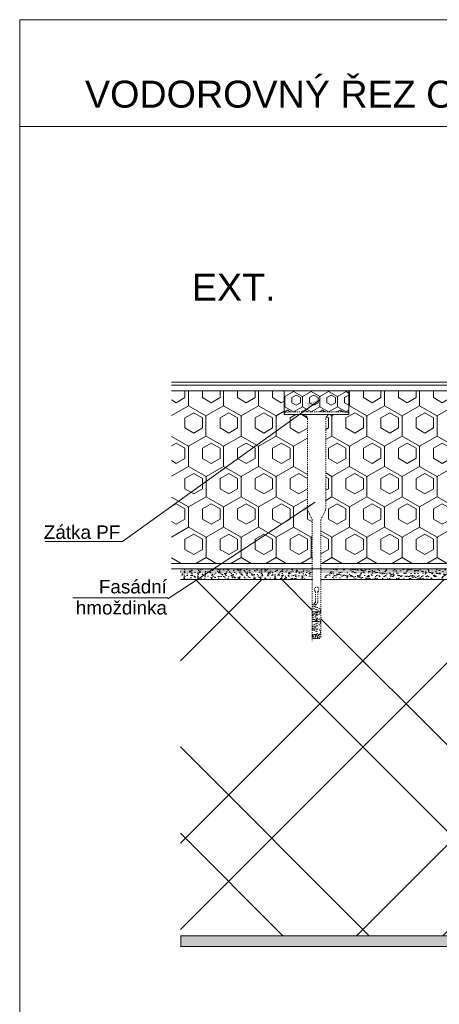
# Model space of a CAD drawing. Header units: millimetres. Extents: x -172116 to -156978, y -29806 to 62594.
# Tile 13 of 23: x -158000 to -157611, y 34068 to 34980. Entities that reach past the tile are written whole.
import ezdxf

# ---------------------------------------------------------------- set-up
doc = ezdxf.new("R2010")
doc.units = ezdxf.units.MM
doc.header["$MEASUREMENT"] = 0
doc.linetypes.add('DASHED', pattern=[2, 1, -1])
doc.styles.add('GENEROVANÝ_STYL_1', font='txt')
doc.linetypes.add('FENCELINE1', pattern='A,0,[1,Detail č.7 ŘEZ OKNEM - VODOROVNÝ II_1.Shx,S=0.31246,R=0,X=0,Y=0],-39.37,0', length=39.37)
doc.linetypes.add('LEPENÍ', pattern='A,0,[2,Detail č.7 ŘEZ OKNEM - VODOROVNÝ II_1.Shx,S=0.060476,R=0,X=0,Y=0],-7.62,0', length=7.62)

msp = doc.modelspace()

# ---------------------------------------------------------------- hatches: boundary and pattern name
at = {"linetype": 'Continuous', "lineweight": 20, "true_color": 0xff6600}
h = msp.add_hatch(dxfattribs=at)
h.set_pattern_fill('PUR_0001', color=30, style=0, pattern_type=2)
h.set_pattern_definition([(270.002502, (-119369.449, 186459.654), (16.2379762, 0.0007091), [9.375, -18.75]), (150.002502, (-119369.449, 186459.654), (8.118374, 14.0628545), [9.375, -18.75]), (210.002502, (-119369.448, 186450.279), (-8.1196022, 14.0621454), [9.375, -18.75]), (270.002502, (-119366.194, 186461.529), (16.236748, 28.1257091), [18.75, -37.5]), (150.002502, (-119366.194, 186461.529), (-16.2392046, 28.1242908), [18.75, -37.5]), (210.002502, (-119366.194, 186461.529), (32.4759526, 0.0014183), [0, -37.5, 18.75, 0, 0, 0])])
h.paths.add_polyline_path([(-157859.37, 34636.3), (-157754.82, 34636.31), (-157754.82, 34614.16), (-157737.19, 34614.16, -0.407963), (-157733.27, 34610.16), (-157733.26, 34526.14), (-157728.84, 34516.68), (-157728.84, 34476.31), (-157859.37, 34476.3)])
h = msp.add_hatch(dxfattribs=at)
h.set_pattern_fill('PUR_0001', color=30, style=0, pattern_type=2)
h.set_pattern_definition([(270.002502, (-119367.824, 186520.591), (8.1189881, 0.00035456), [4.6875, -9.375]), (150.002502, (-119367.824, 186520.591), (4.059187, 7.03142724), [4.6875, -9.375]), (210.002502, (-119367.8235, 186515.904), (-4.0598011, 7.0310727), [4.6875, -9.375]), (270.002502, (-119366.196, 186521.529), (8.118374, 14.06285455), [9.375, -18.75]), (150.002502, (-119366.196, 186521.529), (-8.1196023, 14.0621454), [9.375, -18.75]), (210.002502, (-119366.196, 186521.529), (16.2379763, 0.00070916), [0, -18.75, 9.375, 0, 0, 0])])
h.paths.add_polyline_path([(-157694.82, 34636.31), (-157694.82, 34615.17, 0.414194), (-157695.82, 34616.17), (-157699.2, 34616.59, 0.031099), (-157700.44, 34616.67), (-157749.2, 34616.66, 0.031099), (-157750.44, 34616.59), (-157753.82, 34616.16, 0.414214), (-157754.82, 34615.16), (-157754.82, 34636.31)])
at = {"linetype": 'Continuous', "lineweight": 13}
for points in [[(-157732.46, 34620.9), (-157734.16, 34624.7), (-157721.91, 34627.92)], [(-157735.57, 34524.32), (-157737.86, 34527.8), (-157726.26, 34532.92)]]:
    msp.add_hatch(color=154, dxfattribs=at).paths.add_polyline_path(points)
at = {"linetype": 'Continuous', "lineweight": 20, "true_color": 0xff6600}
h = msp.add_hatch(dxfattribs=at)
h.set_pattern_fill('PUR_0001', color=30, style=0, pattern_type=2)
h.set_pattern_definition([(270.002502, (-114608.684, 186459.862), (16.2379762, 0.0007091), [9.375, -18.75]), (150.002502, (-114608.684, 186459.862), (8.118374, 14.0628545), [9.375, -18.75]), (210.002502, (-114608.684, 186450.487), (-8.1196022, 14.0621454), [9.375, -18.75]), (270.002502, (-114605.429, 186461.737), (16.236748, 28.1257091), [18.75, -37.5]), (150.002502, (-114605.429, 186461.737), (-16.2392046, 28.1242908), [18.75, -37.5]), (210.002502, (-114605.429, 186461.737), (32.4759526, 0.0014183), [0, -37.5, 18.75, 0, 0, 0])])
h.paths.add_polyline_path([(-157694.82, 34636.31), (-157554.27, 34636.32), (-157554.26, 34476.32), (-157720.85, 34476.31), (-157720.85, 34516.66), (-157716.37, 34526.24), (-157716.37, 34610.16, -0.407963), (-157712.45, 34614.16), (-157694.82, 34614.17)])
at = {"linetype": 'Continuous', "lineweight": 35}
for points in [[(-157850.95, 34471.29), (-157728.85, 34471.3), (-157728.85, 34467.3), (-157850.95, 34467.29)], [(-157720.71, 34471.3), (-157631.13, 34471.3), (-157631.13, 34467.3), (-157720.71, 34467.3)], [(-157631.13, 34471.3), (-157406.4, 34471.31), (-157406.4, 34344.24), (-157410.39, 34343.45), (-157410.4, 34467.31), (-157631.13, 34467.3)]]:
    msp.add_hatch(color=8, dxfattribs=at).paths.add_polyline_path(points)
at = {"linetype": 'Continuous', "lineweight": 20, "true_color": 0xff6600}
h = msp.add_hatch(dxfattribs=at)
h.set_pattern_fill('AR_SAND_0001', color=30, style=0, pattern_type=2)
h.set_pattern_definition([(232.5025022, (-181542.0776, 180409.341), (-4.8170663, 0.15727303), [0, -3.8, 0, -4.25, 0, -4.0625]), (262.502502, (-181542.0776, 180409.341), (7.05517194, 4.42474987), [0, -2.05, 0, -3.425, 0, -1.3125]), (302.5025022, (-181542.0778, 180412.416), (0.01380764, 7.78535526), [0, -1.25, 0, -4.5, 0, -5.875]), (312.502502, (-181542.078, 180412.416), (2.1938607, 7.51541233), [0, -0.625, 0, -2.95, 0, -3.375])])
h.paths.add_polyline_path([(-157850.95, 34471.29), (-157728.85, 34471.3), (-157728.85, 34461.3), (-157850.95, 34461.29)])
h = msp.add_hatch(dxfattribs=at)
h.set_pattern_fill('AR_SAND_0001', color=30, style=0, pattern_type=2)
h.set_pattern_definition([(322.5025022, (-133640.075, 186465.892), (0.15727303, 4.8170663), [0, -3.8, 0, -4.25, 0, -4.0625]), (352.502502, (-133640.075, 186465.892), (-4.42474987, 7.05517194), [0, -2.05, 0, -3.425, 0, -1.3125]), (32.5025022, (-133643.15, 186465.892), (-7.78535526, 0.01380764), [0, -1.25, 0, -4.5, 0, -5.875]), (42.502502, (-133643.15, 186465.892), (-7.51541233, 2.1938607), [0, -0.625, 0, -2.95, 0, -3.375])])
h.paths.add_polyline_path([(-157545.85, 34461.3), (-157719.15, 34461.3), (-157710.74, 34471.3), (-157545.85, 34471.3)])
at = {"linetype": 'Continuous', "lineweight": 13}
h = msp.add_hatch(dxfattribs=at)
h.set_pattern_fill('ZDIVO2_0001', color=254, style=0, pattern_type=2)
h.set_pattern_definition([(225.0025, (-119357.78, 186466.52), (-124.45623, 124.44536), []), (225.0025, (-119357.78, 186386.52), (-124.45623, 124.44536), []), (135.0025, (-119357.78, 186466.52), (124.44536, 124.45623), []), (135.0025, (-119357.78, 186386.52), (124.44536, 124.45623), [])])
h.paths.add_polyline_path([(-157850.94, 34131.29), (-157850.95, 34461.29), (-157728.85, 34461.3), (-157728.85, 34409.15, 0.146838), (-157727.85, 34406.65), (-157721.85, 34406.65, 0.146839), (-157720.85, 34409.15), (-157720.85, 34461.3), (-157416.4, 34461.31), (-157416.39, 34265.12), (-157416.39, 34257.37), (-157416.39, 34131.33)])
at = {"linetype": 'Continuous', "lineweight": 20, "true_color": 0xff6600}
h = msp.add_hatch(dxfattribs=at)
h.set_pattern_fill('AR_SAND_0001', color=30, style=0, pattern_type=2)
h.set_pattern_definition([(322.5025022, (-114597.0168, 186466.7238), (0.15727303, 4.8170663), [0, -3.8, 0, -4.25, 0, -4.0625]), (352.502502, (-114597.017, 186466.724), (-4.42474987, 7.05517194), [0, -2.05, 0, -3.425, 0, -1.3125]), (32.5025022, (-114600.0918, 186466.7237), (-7.78535526, 0.01380764), [0, -1.25, 0, -4.5, 0, -5.875]), (42.502502, (-114600.092, 186466.7237), (-7.51541233, 2.1938607), [0, -0.625, 0, -2.95, 0, -3.375])])
h.paths.add_polyline_path([(-157381.55, 34296.43), (-157381.54, 34121.31), (-157850.74, 34121.29), (-157850.74, 34131.29), (-157416.39, 34131.31), (-157416.39, 34131.33), (-157406.37, 34131.33), (-157406.39, 34296.43)])

# ---------------------------------------------------------------- linework, layer by layer
at = {"color": 154, "linetype": 'Continuous', "lineweight": 13}
for p, q in [((-157999.97, 34881.01), (-156977.99, 34881.01)), ((-157721.91, 34627.92), (-157904.74, 34496.58)), ((-157726.26, 34532.92), (-157862.79, 34443.34)), ((-157904.74, 34496.58), (-157976.38, 34496.57)), ((-157862.79, 34444.32), (-157950.79, 34444.32))]:
    msp.add_line(p, q, dxfattribs=at)
at = {"color": 48, "linetype": 'Continuous', "lineweight": 20, "true_color": 0x5a400a}
for p, q in [((-157361.03, 34644.32), (-157859.37, 34644.3)), ((-157369.2, 34636.32), (-157859.37, 34636.3)), ((-157859.37, 34476.3), (-157728.84, 34476.31)), ((-157720.85, 34476.31), (-157401.22, 34476.33)), ((-157850.95, 34471.29), (-157720.43, 34471.3)), ((-157406.4, 34471.31), (-157712.44, 34471.3)), ((-157850.95, 34461.29), (-157728.85, 34461.3)), ((-157720.85, 34461.3), (-157416.4, 34461.31)), ((-157416.39, 34131.31), (-157850.94, 34131.29)), ((-157406.37, 34131.33), (-157850.74, 34131.29)), ((-157416.39, 34121.31), (-157850.94, 34121.29)), ((-157378.22, 34121.31), (-157850.74, 34121.29))]:
    msp.add_line(p, q, dxfattribs=at)
at = {"color": 8, "linetype": 'FENCELINE1', "lineweight": 20}
msp.add_line((-157364.23, 34641.32), (-157859.37, 34641.3), dxfattribs=at)
at = {"color": 30, "linetype": 'Continuous', "lineweight": 20, "true_color": 0xff6600}
for p, q in [((-157754.82, 34614.16), (-157754.82, 34636.31)), ((-157694.82, 34614.17), (-157694.82, 34636.3)), ((-157754.82, 34614.16), (-157694.82, 34614.17)), ((-157850.74, 34131.29), (-157850.74, 34121.29))]:
    msp.add_line(p, q, dxfattribs=at)
at = {"color": 7, "linetype": 'DASHED', "lineweight": 20}
for p, q in [((-157753.82, 34616.16), (-157750.44, 34616.59)), ((-157753.82, 34614.16), (-157695.82, 34614.17)), ((-157749.2, 34616.66), (-157700.44, 34616.67)), ((-157733.27, 34610.16), (-157733.26, 34526.14)), ((-157716.37, 34610.16), (-157716.37, 34526.24)), ((-157695.82, 34616.17), (-157699.2, 34616.59)), ((-157733.31, 34526.24), (-157728.83, 34516.66)), ((-157716.37, 34526.24), (-157720.85, 34516.66)), ((-157728.84, 34516.68), (-157728.85, 34404.16)), ((-157720.85, 34516.66), (-157720.85, 34406.87)), ((-157725.76, 34440.86), (-157725.76, 34450.38)), ((-157723.76, 34441.01), (-157723.76, 34450.38)), ((-157729.17, 34438.38), (-157724.92, 34438.38)), ((-157729.17, 34436.38), (-157726.16, 34436.38)), ((-157727.84, 34438.38), (-157728.76, 34438.38)), ((-157728.2, 34436.38), (-157728.76, 34436.38)), ((-157729.27, 34431.4), (-157729.27, 34431.41)), ((-157729.27, 34431.41), (-157729.26, 34431.39)), ((-157729.27, 34431.41), (-157729.26, 34431.41)), ((-157720.87, 34431.41), (-157729.27, 34431.41)), ((-157729.27, 34431.4), (-157729.26, 34431.4)), ((-157729.27, 34431.39), (-157729.26, 34431.39)), ((-157729.25, 34431.39), (-157729.25, 34431.43)), ((-157729.25, 34431.41), (-157729.24, 34431.41)), ((-157729.24, 34431.39), (-157729.25, 34431.39)), ((-157729.24, 34431.41), (-157729.24, 34431.39)), ((-157729.22, 34431.39), (-157729.22, 34431.43)), ((-157729.22, 34431.43), (-157729.21, 34431.39)), ((-157729.22, 34431.43), (-157729.21, 34431.43)), ((-157729.21, 34431.39), (-157729.22, 34431.39)), ((-157729.2, 34431.39), (-157729.2, 34431.43)), ((-157729.2, 34431.43), (-157729.19, 34431.43)), ((-157729.2, 34431.41), (-157729.19, 34431.41)), ((-157729.19, 34431.42), (-157729.19, 34431.43)), ((-157729.19, 34431.43), (-157729.18, 34431.43)), ((-157729.19, 34431.43), (-157729.19, 34431.39)), ((-157729.19, 34431.39), (-157729.19, 34431.4)), ((-157729.18, 34431.39), (-157729.19, 34431.39)), ((-157729.18, 34431.43), (-157729.18, 34431.39)), ((-157729.17, 34431.38), (-157721.3, 34431.38)), ((-157729.17, 34429.38), (-157722.36, 34429.38)), ((-157723.36, 34431.38), (-157728.76, 34431.38)), ((-157727.26, 34429.38), (-157728.76, 34429.38)), ((-157720.91, 34431.43), (-157720.91, 34431.42)), ((-157720.91, 34431.42), (-157720.91, 34431.43)), ((-157720.91, 34431.43), (-157720.91, 34431.42)), ((-157720.91, 34431.42), (-157720.91, 34431.43)), ((-157720.91, 34431.43), (-157720.91, 34431.43)), ((-157720.9, 34431.43), (-157720.9, 34431.39)), ((-157720.89, 34431.42), (-157720.89, 34431.42)), ((-157720.89, 34431.39), (-157720.89, 34431.41)), ((-157720.89, 34431.41), (-157720.88, 34431.41)), ((-157720.89, 34431.41), (-157720.89, 34431.39)), ((-157720.89, 34431.39), (-157720.88, 34431.39)), ((-157720.88, 34431.41), (-157720.88, 34431.39)), ((-157720.86, 34431.43), (-157720.86, 34431.39)), ((-157729.17, 34424.38), (-157722.26, 34424.38)), ((-157729.17, 34422.38), (-157721.29, 34422.38)), ((-157727.16, 34424.38), (-157728.76, 34424.38)), ((-157723.33, 34422.38), (-157728.76, 34422.38)), ((-157729.17, 34417.38), (-157726.19, 34417.38)), ((-157729.17, 34415.38), (-157723.53, 34415.38)), ((-157729.17, 34410.38), (-157722.01, 34410.38)), ((-157729.17, 34409.15), (-157728.76, 34409.15)), ((-157728.23, 34417.38), (-157728.76, 34417.38)), ((-157727.9, 34415.38), (-157728.76, 34415.38)), ((-157724.68, 34410.38), (-157728.76, 34410.38)), ((-157723.08, 34409.15), (-157726.52, 34409.15)), ((-157723.08, 34409.15), (-157726.52, 34409.15)), ((-157725.76, 34406.65), (-157725.76, 34409.25)), ((-157723.76, 34406.65), (-157723.76, 34409.43)), ((-157721.76, 34406.65), (-157727.76, 34406.65))]:
    msp.add_line(p, q, dxfattribs=at)
at = {"color": 154, "linetype": 'LEPENÍ', "lineweight": 13}
for p, q in [((-157728.85, 34471.31), (-157859.37, 34471.3)), ((-157406.4, 34471.31), (-157720.85, 34471.31))]:
    msp.add_line(p, q, dxfattribs=at)
at = {"color": 154, "linetype": 'Continuous', "lineweight": 13}
msp.add_lwpolyline([(-157999.97, 34980.01), (-156977.99, 34980.01), (-156977.99, 33512.78), (-157999.97, 33512.78)], close=True, dxfattribs=at)
at = {"color": 7, "linetype": 'DASHED', "lineweight": 20}
for centre, radius, start, end in [((-157753.82, 34615.16), 1, 90.0025, 270.0025), ((-157749.2, 34606.66), 10, 90.0025, 97.12752), ((-157737.28, 34610.16), 4.01, 0.0025, 91.22796), ((-157712.36, 34610.16), 4.01, 88.77704, 180.0025), ((-157700.44, 34606.67), 10, 82.87749, 90.0025), ((-157695.82, 34615.17), 1, 270.0025, 90.0025), ((-157724.76, 34452.25), 2.12, 298.08562, 241.91938), ((-157724.85, 34436.81), 3.38, 116.36152, 272.12915), ((-157726.79, 34440.77), 1.03, 295.14972, 4.46996), ((-157724.85, 34436.81), 1.38, 118.15182, 272.10948), ((-157726.79, 34440.77), 3.03, 295.14972, 4.46996), ((-157724.76, 34426.93), 3.5, 90.0025, 270.0025), ((-157724.76, 34426.93), 1.5, 90.0025, 270.0025), ((-157724.76, 34431.93), 3.5, 270.0025, 90.0025), ((-157724.76, 34431.93), 3.5, 270.0025, 90.0025), ((-157724.76, 34431.93), 3.5, 270.0025, 90.0025), ((-157724.76, 34431.93), 1.5, 270.0025, 90.0025), ((-157724.76, 34416.93), 3.5, 90.0025, 270.0025), ((-157724.76, 34416.93), 1.5, 90.0025, 270.0025), ((-157724.76, 34421.93), 3.5, 270.0025, 90.0025), ((-157724.76, 34421.93), 1.5, 270.0025, 90.0025), ((-157729.63, 34395.55), 13.61, 54.6578, 88.07198), ((-157724.09, 34409.57), 4.68, 185.09744, 218.51145), ((-157725.02, 34408.8), 2.76, 172.64989, 230.958), ((-157727.35, 34411.84), 3.04, 301.60131, 31.51204), ((-157724.26, 34412.43), 3.04, 279.50436, 99.41294), ((-157724.5, 34408.8), 2.76, 309.047, 7.35533)]:
    msp.add_arc(centre, radius, start, end, dxfattribs=at)

# ---------------------------------------------------------------- texts
at = {"color": 154, "linetype": 'Continuous', "lineweight": 13, "char_height": 25, "style": 'GENEROVANÝ_STYL_1'}
for s, insert, attachment_point in [('\\A1;{\\pql;\\fArial|b0|i0|c238|p38;VODOROVNÝ ŘEZ OKNEM\\fArial|b0|i0|c238|p38;(DVEŘMI)}', (-157939.47, 34891.01), 7), ('\\A1;{\\pqr;\\fArial|b0|i0|c238|p38;EXT.}', (-157762.84, 34719.58), 9)]:
    msp.add_mtext(s, dxfattribs=dict(at, insert=insert, attachment_point=attachment_point))
at = {"color": 154, "linetype": 'Continuous', "lineweight": 13, "insert": (-157906.74, 34498.82), "char_height": 12.5, "attachment_point": 9, "rotation": 0.0025, "style": 'GENEROVANÝ_STYL_1'}
msp.add_mtext('\\A1;{\\pqr;\\fArial|b0|i0|c238|p38;Zátka PF}', dxfattribs=at)
at = {"color": 154, "linetype": 'Continuous', "lineweight": 13, "insert": (-157863.5, 34428.77), "char_height": 12.5, "attachment_point": 9, "rotation": 0.0025, "line_spacing_factor": 0.937106, "style": 'GENEROVANÝ_STYL_1'}
msp.add_mtext('\\A1;{\\pqr;\\fArial|b0|i0|c238|p38;Fasádní \\P\\pqr;\\fArial|b0|i0|c238|p38;hmoždinka }', dxfattribs=at)

doc.saveas('drawing.dxf')
